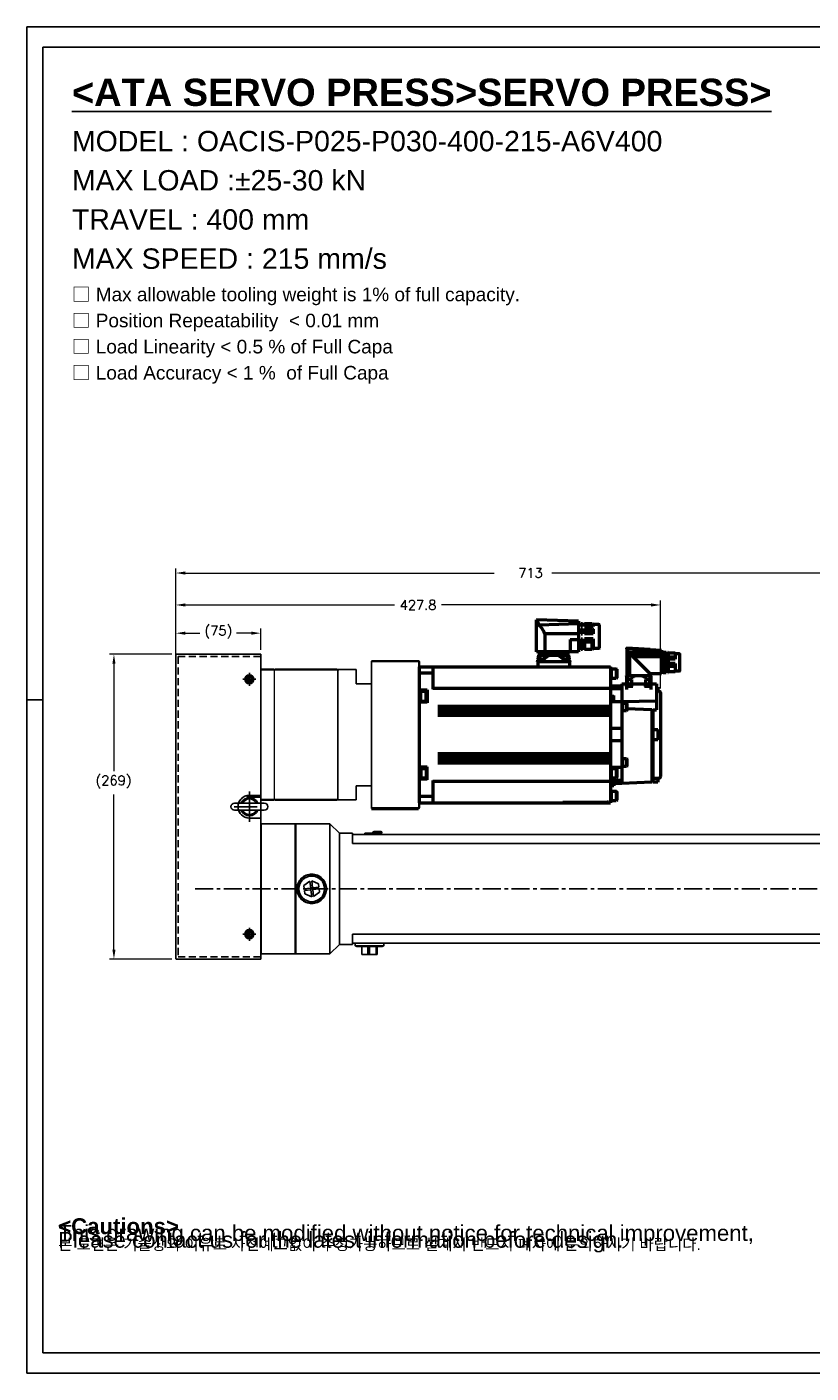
# Model space of a CAD drawing. Extents: x 47048 to 48733, y 9119 to 10307.
# Tile 1 of 20: x 47048 to 47740, y 9119 to 10307. Entities that reach past the tile are written whole.
import ezdxf

# ---------------------------------------------------------------- set-up
doc = ezdxf.new("R2010")
doc.units = 0
doc.header["$LTSCALE"] = 25.4
doc.linetypes.add('CENTER', pattern=[2, 1.25, -0.25, 0.25, -0.25])
doc.linetypes.add('HIDDEN', pattern=[0.375, 0.25, -0.125])
doc.layers.get('0').update_dxf_attribs({"linetype": 'CONTINUOUS'})
doc.layers.get('Defpoints').update_dxf_attribs({"linetype": 'CONTINUOUS'})
for name, color, linetype, lineweight in [('AM_0', 7, 'CONTINUOUS', 50), ('AM_5_Dimension', 6, 'CONTINUOUS', 13), ('ATA-DIM', 252, 'CONTINUOUS', 25), ('외형선(ISO)', 7, 'CONTINUOUS', 35)]:
    doc.layers.add(name, color=color, linetype=linetype, lineweight=lineweight)
for name, color, linetype in [('ATA-CENTER', 133, 'CENTER'), ('ATA-HIDDEN', 1, 'HIDDEN'), ('ATA-TEXT', 7, 'CONTINUOUS')]:
    doc.layers.add(name, color=color, linetype=linetype)
doc.styles.get("Standard").update_dxf_attribs({"font": 'simplex.shx'})
doc.styles.add('주 문자 (ISO)', font='arial.ttf')
doc.dimstyles.new('ata_A1', dxfattribs={"dimtxt": 4.2, "dimasz": 4.2, "dimexe": 2, "dimexo": 2, "dimgap": 2, "dimtad": 0, "dimtih": 1, "dimtoh": 1, "dimdec": 6, "dimdsep": 46, "dimtxsty": 'Standard', "dimcen": 0, "dimclrd": 252, "dimclre": 252, "dimclrt": 4, "dimadec": 6, "dimazin": 2, "dimtfac": 1, "dimtdec": 6, "dimtofl": 0, "dimtmove": 0, "dimatfit": 3, "dimfxl": 0, "dimtolj": 1, "dimtzin": 0, "dimlwd": 0, "dimlwe": 0, "dimarcsym": 0})

# ---------------------------------------------------------------- blocks, each defined once
blk = doc.blocks.new('1_AGC047N0000150A000_EC_0_in_MSMF304L1H9M_0')
at = {"layer": 'AM_0'}
for p, q in [((-232.2, 76.4), (-232.2, 61.3)), ((-228.3, 76.6), (-232.1, 76.6)), ((-222.2, 77.2), (-228.3, 77.2)), ((-228.3, 77.2), (-228.3, 71.7)), ((-228.3, 73.4), (-222.2, 73.4)), ((-228.3, 71.7), (-222.2, 71.7)), ((-221.7, 77.8), (-222.2, 77.8)), ((-222.2, 77.8), (-222.2, 59.8)), ((-221.7, 76.9), (-222.2, 76.9)), ((-221.7, 77.8), (-221.7, 59.8)), ((-220.2, 77), (-221.7, 77)), ((-217.8, 77.8), (-220.2, 77.8)), ((-220.2, 77.8), (-220.2, 59.8)), ((-217.8, 76.9), (-220.2, 76.9)), ((-217.8, 77.8), (-217.8, 61.5)), ((-216.2, 76.9), (-217.8, 76.9)), ((-216.2, 79.1), (-185.7, 80.9)), ((-206.3, 80.1), (-216.2, 79.5)), ((-216.2, 79.5), (-216.2, 58.6)), ((-216.2, 77.6), (-187.3, 77.6)), ((-216.2, 76.8), (-188, 76.8)), ((-216.2, 74.6), (-190.3, 74.6)), ((-216.2, 73.7), (-191.2, 73.7)), ((-206.3, 80.1), (-185.5, 81.3)), ((-191.2, 73.7), (-206.3, 58.6)), ((-188.1, 76.8), (-190.3, 74.6)), ((-188.1, 76.8), (-188, 76.8)), ((-188.1, 76.8), (-188.1, 57.1)), ((-185.5, 81.3), (-185.5, 57.1)), ((-232.1, 61.1), (-228.3, 61.1)), ((-228.3, 67.8), (-228.3, 60.5)), ((-228.3, 67.8), (-222.2, 67.8)), ((-228.3, 65.1), (-222.2, 65.1)), ((-228.3, 60.5), (-222.2, 60.5)), ((-221.7, 61.5), (-222.2, 61.5)), ((-221.7, 61.2), (-222.2, 61.2)), ((-221.7, 59.9), (-222.2, 59.9)), ((-222.2, 59.8), (-221.7, 59.8)), ((-221.7, 60.8), (-220.2, 60.8)), ((-217.8, 61.5), (-220.2, 61.5)), ((-217.8, 61), (-220.2, 61)), ((-217.8, 59.9), (-220.2, 59.9)), ((-220.2, 59.8), (-217.8, 59.8)), ((-217.8, 61), (-217.8, 59.8)), ((-217.8, 60.9), (-216.2, 60.9)), ((-216.2, 58.6), (-206.3, 58.6)), ((-206.8, 57), (-206.8, 45)), ((-206.6, 48.3), (-206.7, 47.5)), ((-206.7, 57), (-185.4, 57)), ((-206.3, 58.6), (-206.3, 57.1)), ((-206.3, 57.1), (-185.5, 57.1)), ((-205.6, 56.6), (-206.2, 56.1)), ((-205.9, 49), (-205.9, 53.8)), ((-205.9, 53.8), (-202.1, 53.8)), ((-205.8, 57.1), (-205.8, 57)), ((-202, 56.1), (-202.3, 56.6)), ((-202.2, 47.5), (-202.2, 48.3)), ((-202.1, 53.8), (-202.1, 47.5)), ((-199.9, 56.6), (-201.1, 55.9)), ((-189.7, 56.6), (-190, 56.1)), ((-189.9, 47.5), (-189.9, 53.8)), ((-189.9, 53.8), (-186.1, 53.8)), ((-189.8, 48.3), (-189.8, 47.5)), ((-185.8, 56.1), (-186.4, 56.6)), ((-186.2, 57), (-186.2, 57.1)), ((-186.1, 53.8), (-186.1, 49)), ((-185.4, 47.5), (-185.4, 48.3)), ((-185.2, 56.6), (-185.2, 45)), ((-206.8, 47.5), (-201.1, 47.5)), ((-190.9, 47.5), (-185.2, 47.5))]:
    blk.add_line(p, q, dxfattribs=at)
for points in [[(-190.3, 74.6), (-190.5, 74.2), (-190.9, 73.8), (-191.2, 73.7)], [(-188, 76.8), (-187.9, 76.9), (-187.8, 76.9), (-187.7, 77), (-187.6, 77.1), (-187.5, 77.2), (-187.5, 77.3), (-187.4, 77.4), (-187.3, 77.6), (-187.3, 77.6)], [(-187.3, 77.6), (-187, 78), (-186.8, 78.4), (-186.5, 78.8), (-186.3, 79.2)], [(-185.7, 80.9), (-185.8, 80.5), (-185.9, 80), (-186.1, 79.6), (-186.3, 79.2)], [(-185.7, 80.9), (-185.7, 81.1), (-185.7, 81.2), (-185.6, 81.3), (-185.6, 81.3)], [(-185.5, 81.3), (-185.5, 81.3), (-185.5, 81.3), (-185.5, 81.3), (-185.6, 81.3)], [(-206.2, 56.1), (-206.4, 55.9), (-206.6, 55.8), (-206.7, 55.7), (-206.8, 55.8), (-206.8, 55.9), (-206.8, 55.9)], [(-205.6, 56.6), (-205.2, 56.8), (-204.4, 57), (-204.1, 57)], [(-202.9, 57), (-202.5, 56.9), (-202.3, 56.7), (-202.3, 56.6)], [(-201.1, 55.9), (-201.3, 55.8), (-201.5, 55.7), (-201.7, 55.8), (-201.9, 55.8), (-202, 56), (-202, 56.1)], [(-199.9, 56.6), (-199, 56.8), (-197.5, 57), (-196, 57), (-194, 56.9), (-193.3, 56.9), (-192.5, 56.7), (-192.1, 56.6)], [(-190.9, 55.9), (-191.1, 56), (-192.1, 56.6)], [(-190, 56.1), (-190.1, 55.9), (-190.3, 55.8), (-190.4, 55.7), (-190.6, 55.8), (-190.8, 55.9), (-190.9, 55.9)], [(-189.7, 56.6), (-189.6, 56.8), (-189.2, 57), (-189.1, 57)], [(-187.9, 57), (-187.1, 56.9), (-186.5, 56.7), (-186.4, 56.6)], [(-185.2, 55.9), (-185.2, 55.8), (-185.3, 55.7), (-185.4, 55.8), (-185.6, 55.8), (-185.8, 56), (-185.8, 56.1)], [(-185.2, 56.6), (-185.2, 56.8), (-185.2, 57), (-185.2, 57), (-185.2, 57)]]:
    blk.add_lwpolyline(points, dxfattribs=at)
for centre, radius, start, end in [((-232.1, 76.4), 0.2, 90, 180), ((-232.1, 61.3), 0.2, 180, 270), ((-206.7, 56), 1, 90, 98.6538), ((-205.8, 48.2), 0.8, 105.4427, 175), ((-204.4, 43.2), 6, 74.5573, 105.4427), ((-203, 48.2), 0.8, 5, 74.5573), ((-189, 48.2), 0.8, 105.4427, 175), ((-187.6, 43.2), 6, 74.5573, 105.4427), ((-186.2, 48.2), 0.8, 5, 74.5573), ((-185.4, 56), 1, 81.3332, 90)]:
    blk.add_arc(centre, radius, start, end, dxfattribs=at)
blk = doc.blocks.new('2_BGC106N00001200000_0_in_MSMF304L1H9M_0')
at = {"layer": 'AM_0'}
for p, q in [((-161.1, 97.1), (-161.1, 76.5)), ((-155.9, 97.6), (-160.6, 97.6)), ((-155.1, 98.3), (-155.9, 97.6)), ((-155.9, 97.6), (-155.9, 95.4)), ((-155.9, 95.4), (-155.1, 96.4)), ((-155.9, 95.4), (-148.1, 95.4)), ((-155.1, 96.4), (-155.1, 98.3)), ((-148.1, 98.3), (-155.1, 98.3)), ((-155.1, 96.4), (-148.1, 96.4)), ((-148.1, 98.3), (-148.1, 95.4)), ((-146.5, 97.6), (-148.1, 97.6)), ((-145.3, 98.3), (-146.5, 98.3)), ((-146.5, 98.3), (-146.5, 95.4)), ((-145.3, 96.4), (-146.5, 96.4)), ((-145.3, 95.4), (-146.5, 95.4)), ((-145.3, 98.3), (-145.3, 95.4)), ((-142.9, 97.6), (-145.3, 97.6)), ((-142.9, 100.1), (-105.8, 101.5)), ((-142.9, 100.1), (-142.9, 73.2)), ((-142.9, 98), (-108.3, 96.8)), ((-105.8, 73.2), (-105.8, 101.5)), ((-155.1, 93.8), (-155.9, 93.3)), ((-155.9, 93.3), (-155.9, 89)), ((-155.9, 89), (-148.1, 89)), ((-155.9, 84.6), (-148.1, 84.6)), ((-155.9, 84.6), (-155.9, 76)), ((-155.1, 93.8), (-148.1, 93.8)), ((-155.1, 92), (-155.1, 93.8)), ((-155.1, 92), (-148.1, 92)), ((-148.1, 93.8), (-148.1, 89)), ((-148.1, 84.6), (-148.1, 75.2)), ((-146.5, 93.8), (-146.5, 89)), ((-145.3, 93.8), (-146.5, 93.8)), ((-145.3, 92), (-146.5, 92)), ((-145.3, 89), (-146.5, 89)), ((-146.5, 84.6), (-146.5, 75.2)), ((-145.3, 84.6), (-146.5, 84.6)), ((-145.3, 93.8), (-145.3, 89)), ((-145.3, 84.6), (-145.3, 75.2)), ((-142.9, 89.1), (-113.1, 89.1)), ((-135.5, 84), (-142.9, 83.9)), ((-135.5, 84), (-135.5, 73.2)), ((-113.1, 89.1), (-113.1, 73.2)), ((-160.6, 76), (-155.9, 76)), ((-155.9, 76), (-155.1, 75.2)), ((-155.1, 81.6), (-148.1, 81.6)), ((-155.1, 75.2), (-155.1, 81.6)), ((-155.1, 75.2), (-148.1, 75.2)), ((-148.1, 76), (-146.5, 76)), ((-145.3, 81.6), (-146.5, 81.6)), ((-146.5, 75.2), (-145.3, 75.2)), ((-145.3, 76), (-142.9, 76)), ((-142.9, 73.2), (-105.8, 73.2)), ((-133.5, 72.9), (-108.5, 72.9)), ((-133.5, 72.9), (-133.5, 70.2)), ((-133.1, 73.2), (-133.1, 72.9)), ((-109, 72.9), (-109, 73.2)), ((-108.5, 70.2), (-108.5, 72.9)), ((-135.3, 64.9), (-135.3, 64.5)), ((-130.5, 64.9), (-135.3, 64.9)), ((-106.7, 64.5), (-135.3, 64.5)), ((-135, 65.7), (-135, 64.9)), ((-134.9, 64.5), (-135, 60)), ((-134.2, 70.2), (-134.7, 66.3)), ((-107.8, 70.2), (-134.2, 70.2)), ((-129.2, 69.7), (-129.2, 70.2)), ((-112.8, 70.2), (-112.8, 69.7)), ((-106.7, 64.9), (-111.5, 64.9)), ((-107.3, 66.3), (-107.8, 70.2)), ((-107.1, 64.5), (-107, 60)), ((-107, 64.9), (-107, 65.7)), ((-106.7, 64.5), (-106.7, 64.9))]:
    blk.add_line(p, q, dxfattribs=at)
for points in [[(-113.1, 89.1), (-112.6, 90.4), (-111.9, 91.7), (-111.2, 92.9), (-110.5, 93.9), (-109.4, 95.4), (-108.3, 96.8)], [(-108.3, 96.8), (-107.6, 98), (-107.1, 99.3), (-107, 100), (-106.8, 100.6), (-106.7, 100.8), (-106.6, 101), (-106.1, 101.3), (-105.9, 101.4), (-105.8, 101.5)], [(-155.9, 89), (-155.6, 90.3), (-155.3, 91.6), (-155.1, 92)], [(-155.1, 81.6), (-155.6, 83), (-155.9, 84.6)], [(-131.9, 70.2), (-132.6, 69.4), (-133.2, 68.5), (-134, 67.3), (-134.4, 66.5)], [(-130.3, 66), (-130.5, 64.7), (-130.5, 64.5)], [(-130.3, 66), (-128.9, 67.2), (-127.5, 68.3), (-126, 69.4), (-124.4, 70.2)], [(-130.3, 66), (-130, 66.5), (-129.6, 67.6), (-129.3, 68.7), (-129.2, 69.5), (-129.2, 69.7)], [(-117.6, 70.2), (-116.4, 69.6), (-115.2, 68.9), (-113, 67.1), (-111.7, 66)], [(-112.8, 69.7), (-112.8, 69.4), (-112.7, 68.5), (-112.3, 67.3), (-111.7, 66)], [(-111.5, 64.5), (-111.7, 65.8), (-111.7, 66)], [(-107.5, 66.5), (-107.5, 66.5), (-108.1, 67.6), (-108.9, 68.7), (-109.5, 69.4), (-110.1, 70.2)]]:
    blk.add_lwpolyline(points, dxfattribs=at)
for centre, radius, start, end in [((-160.6, 97.1), 0.5, 90, 180), ((-160.6, 76.5), 0.5, 180, 270), ((-134, 65.6), 1, 106.257, 175), ((-132.3, 59.9), 7, 73.743, 106.257), ((-130.6, 65.6), 1, 56.1274, 73.743), ((-111.4, 65.6), 1, 106.257, 122.3553), ((-109.7, 59.9), 7, 73.743, 106.257), ((-108, 65.6), 1, 5, 73.743)]:
    blk.add_arc(centre, radius, start, end, dxfattribs=at)
blk = doc.blocks.new('*D19533')
at = {"layer": 'ATA-DIM', "color": 252, "lineweight": 0}
for p, q in [((47179.4, 9757), (47179.4, 9776.1)), ((47187.8, 9772.1), (47200.7, 9772.1)), ((47246, 9772.1), (47233.1, 9772.1)), ((47254.4, 9757.5), (47254.4, 9776.1))]:
    blk.add_line(p, q, dxfattribs=at)
at = {"layer": 'ATA-DIM', "color": 252}
for points in [[(47187.8, 9773.5), (47187.8, 9770.7), (47179.4, 9772.1)], [(47246, 9770.7), (47246, 9773.5), (47254.4, 9772.1)]]:
    blk.add_solid(points, dxfattribs=at)
at = {"layer": 'Defpoints', "color": 0}
for p in [(47254.4, 9772.1), (47179.4, 9753), (47254.4, 9753.5)]:
    blk.add_point(p, dxfattribs=at)
at = {"layer": 'ATA-DIM', "color": 4, "ltscale": 0.2, "insert": (47204.7, 9778.5), "char_height": 8.4, "attachment_point": 1}
blk.add_mtext('\\A1;(75)', dxfattribs=at)
blk = doc.blocks.new('DHE H')
at = {"color": 7}
for p, q in [((56140.6, 4851.5), (56140.6, 4966.5)), ((56140.6, 4852), (56140.6, 4966))]:
    blk.add_line(p, q, dxfattribs=at)
for p, q in [((56140.6, 4966.5), (56156.9, 4966.5)), ((56156.9, 4954), (56156.9, 4966.5)), ((56156.9, 4864), (56156.9, 4851.5)), ((56140.6, 4851.5), (56156.9, 4851.5))]:
    blk.add_line(p, q)
at = {"color": 0, "ltscale": 5}
blk.add_line((56170.4, 4844), (56170.4, 4974), dxfattribs=at)
at = {"ltscale": 5}
for p, q in [((56170.4, 4954), (56156.9, 4954)), ((56170.4, 4864), (56156.9, 4864))]:
    blk.add_line(p, q, dxfattribs=at)
at = {"layer": 'AM_0'}
blk.add_line((56170.4, 4844), (56211.9, 4844), dxfattribs=at)
at = {"layer": 'AM_5_Dimension', "color": 0}
for p, q in [((56072.6, 4966), (56072.6, 4852)), ((56084.6, 4852), (56084.6, 4966)), ((56140.6, 4966.5), (56140.6, 4851.5))]:
    blk.add_line(p, q, dxfattribs=at)
at = {"layer": '외형선(ISO)'}
for p, q in [((56073.1, 4966.5), (56072.6, 4966)), ((56084.1, 4966.5), (56073.1, 4966.5)), ((56084.6, 4966), (56084.1, 4966.5)), ((56085.1, 4966.5), (56084.6, 4966)), ((56085.1, 4966.5), (56140.1, 4966.5)), ((56140.6, 4966), (56140.1, 4966.5)), ((56140.6, 4966), (56141.1, 4966.5)), ((56211.9, 4974), (56170.4, 4974)), ((56211.9, 4974), (56212.4, 4973.5)), ((56212.4, 4973.5), (56212.4, 4844.5)), ((56073.1, 4851.5), (56072.6, 4852)), ((56073.1, 4851.5), (56084.1, 4851.5)), ((56084.6, 4852), (56084.1, 4851.5)), ((56084.6, 4852), (56085.1, 4851.5)), ((56085.1, 4851.5), (56140.1, 4851.5)), ((56140.6, 4852), (56140.1, 4851.5)), ((56212.4, 4844.5), (56211.9, 4844))]:
    blk.add_line(p, q, dxfattribs=at)
blk = doc.blocks.new('FGJERK57K')
for p, q in [((31466, 2360.1), (31466, 2092.1)), ((31541, 2360.6), (31466.5, 2360.6)), ((31541, 2360.6), (31541, 2360.1)), ((31541, 2360.1), (31541, 2236.1)), ((31531, 2236.1), (31541, 2236.1)), ((31541, 2216.1), (31531, 2216.1)), ((31541, 2216.1), (31541, 2092.1)), ((31466.5, 2091.6), (31541, 2091.6)), ((31541, 2092.1), (31541, 2091.6))]:
    blk.add_line(p, q)
for centre in [(31531, 2338.6), (31531, 2113.6)]:
    blk.add_circle(centre, 2.25)
for centre, radius, start, end in [((31466.5, 2360.1), 0.5, 90, 180), ((31531, 2226.1), 10, 90, 270), ((31466.5, 2092.1), 0.5, 180, 270)]:
    blk.add_arc(centre, radius, start, end)
at = {"layer": 'ATA-CENTER', "ltscale": 8}
for p, q in [((31531, 2344.3), (31531, 2332.8)), ((31536.8, 2338.6), (31525.3, 2338.6)), ((31531, 2239.6), (31531, 2212.6)), ((31538, 2226.1), (31517.5, 2226.1)), ((31538, 2226.1), (31517.5, 2226.1)), ((31531, 2119.3), (31531, 2107.8)), ((31536.8, 2113.6), (31525.3, 2113.6))]:
    blk.add_line(p, q, dxfattribs=at)
at = {"layer": 'ATA-HIDDEN'}
for p, q in [((31468, 2358.6), (31468, 2093.6)), ((31541, 2358.6), (31468, 2358.6)), ((31541, 2093.6), (31468, 2093.6))]:
    blk.add_line(p, q, dxfattribs=at)
blk = doc.blocks.new('*D19524')
at = {"layer": 'ATA-DIM', "color": 252, "lineweight": 0}
for p, q in [((47175.9, 9753.5), (47120.8, 9753.5)), ((47124.8, 9745.1), (47124.8, 9650.4)), ((47124.8, 9492.9), (47124.8, 9629.7)), ((47175.9, 9484.5), (47120.8, 9484.5))]:
    blk.add_line(p, q, dxfattribs=at)
at = {"layer": 'ATA-DIM', "color": 252}
for points in [[(47126.2, 9745.1), (47123.4, 9745.1), (47124.8, 9753.5)], [(47123.4, 9492.9), (47126.2, 9492.9), (47124.8, 9484.5)]]:
    blk.add_solid(points, dxfattribs=at)
at = {"layer": 'Defpoints', "color": 0}
for p in [(47179.9, 9753.5), (47124.8, 9484.5), (47179.9, 9484.5)]:
    blk.add_point(p, dxfattribs=at)
at = {"layer": 'ATA-DIM', "color": 4, "ltscale": 0.2, "insert": (47108.6, 9646.4), "char_height": 8.4, "attachment_point": 1}
blk.add_mtext('\\A1;(269)', dxfattribs=at)
blk = doc.blocks.new('*D19535')
at = {"layer": 'ATA-DIM', "color": 252, "lineweight": 0}
for p, q in [((47179.4, 9757), (47179.4, 9801)), ((47187.8, 9797), (47372.5, 9797)), ((47598.8, 9797), (47414.1, 9797)), ((47607.2, 9723.2), (47607.2, 9801))]:
    blk.add_line(p, q, dxfattribs=at)
at = {"layer": 'ATA-DIM', "color": 252}
for points in [[(47187.8, 9798.4), (47187.8, 9795.6), (47179.4, 9797)], [(47598.8, 9795.6), (47598.8, 9798.4), (47607.2, 9797)]]:
    blk.add_solid(points, dxfattribs=at)
at = {"layer": 'Defpoints', "color": 0}
for p in [(47607.2, 9797), (47179.4, 9753), (47607.2, 9719.2)]:
    blk.add_point(p, dxfattribs=at)
at = {"layer": 'ATA-DIM', "color": 4, "ltscale": 0.2, "insert": (47393.3, 9797), "char_height": 8.4, "attachment_point": 5}
blk.add_mtext('\\A1;427.8', dxfattribs=at)
blk = doc.blocks.new('*D19534')
at = {"layer": 'ATA-DIM', "color": 252, "lineweight": 0}
for p, q in [((47179.4, 9732), (47179.4, 9829.2)), ((47187.8, 9825.2), (47460.4, 9825.2)), ((47884, 9825.2), (47511.4, 9825.2)), ((47892.4, 9608), (47892.4, 9829.2))]:
    blk.add_line(p, q, dxfattribs=at)
at = {"layer": 'ATA-DIM', "color": 252}
for points in [[(47187.8, 9826.6), (47187.8, 9823.8), (47179.4, 9825.2)], [(47884, 9823.8), (47884, 9826.6), (47892.4, 9825.2)]]:
    blk.add_solid(points, dxfattribs=at)
at = {"layer": 'Defpoints', "color": 0}
for p in [(47892.4, 9825.2), (47179.4, 9728), (47892.4, 9604)]:
    blk.add_point(p, dxfattribs=at)
at = {"layer": 'ATA-DIM', "color": 4, "ltscale": 0.2, "insert": (47464.4, 9829.4), "char_height": 8.4, "attachment_point": 1}
blk.add_mtext('\\A1;   713', dxfattribs=at)
blk = doc.blocks.new('ata-Border-A1-002')
at = {"color": 253, "ltscale": 0.5}
for p, q in [((0, 594), (841, 594)), ((0, 594), (0, 0)), ((420.5, 594), (420.5, 585)), ((841, 594), (841, 0)), ((7, 297), (0, 297)), ((420.5, 9), (420.5, 0)), ((0, 0), (841, 0))]:
    blk.add_line(p, q, dxfattribs=at)
for p, q in [((7, 585), (834, 585)), ((834, 585), (834, 9)), ((834, 9), (7, 9))]:
    blk.add_line(p, q)
at = {"ltscale": 0.5}
blk.add_line((7, 9), (7, 585), dxfattribs=at)
at = {"color": 253, "linetype": 'Continuous'}
blk.add_line((841, 297), (834, 297), dxfattribs=at)

msp = doc.modelspace()

# ---------------------------------------------------------------- linework, layer by layer
at = {"color": 7, "linetype": 'Continuous'}
for p, q in [((47394.2119269, 9747.4776056), (47394.2119269, 9617.4776056)), ((47254.4119269, 9739.9776056), (47254.4119269, 9624.9776056)), ((47243.4119269, 9627.4776056), (47254.4119269, 9627.4776056))]:
    msp.add_line(p, q, dxfattribs=at)
for p, q in [((47243.4119269, 9732.0549559), (47244.4119269, 9732.6323062)), ((47243.4119269, 9730.9002554), (47243.4119269, 9732.0549559)), ((47244.4119269, 9730.3229051), (47243.4119269, 9730.9002554)), ((47244.4119269, 9732.6323062), (47245.4119269, 9732.0549559)), ((47245.4119269, 9730.9002554), (47244.4119269, 9730.3229051)), ((47245.4119269, 9732.0549559), (47245.4119269, 9730.9002554)), ((47179.4119269, 9727.9776056), (47179.4119269, 9484.9776056)), ((47254.4119269, 9727.9776056), (47254.4119269, 9616.4776056)), ((47244.4119269, 9628.9776056), (47254.4119269, 9628.9776056)), ((47254.4119269, 9628.9776056), (47254.4119269, 9622.1276056)), ((47521.2119269, 9623.4776056), (47560.7119269, 9623.4776056)), ((47560.7119269, 9624.4776056), (47560.7119269, 9623.4776056)), ((47257.5619269, 9622.1276056), (47231.2619269, 9622.1276056)), ((47231.2619269, 9615.8276056), (47257.5619269, 9615.8276056)), ((47254.4119269, 9615.8276056), (47254.4119269, 9608.9776056)), ((47254.4119269, 9608.9776056), (47244.4119269, 9608.9776056)), ((47254.4119269, 9603.4776056), (47254.9119269, 9603.9776056)), ((47284.9119269, 9603.9776056), (47254.9119269, 9603.9776056)), ((47254.9119269, 9603.9776056), (47254.9119269, 9488.9776056)), ((47285.4119269, 9603.4776056), (47284.9119269, 9603.9776056)), ((47285.4119269, 9603.4776056), (47284.9119269, 9603.9776056)), ((47284.9119269, 9488.9776056), (47284.9119269, 9603.9776056)), ((47285.4119269, 9603.9776056), (47315.4119269, 9603.9776056)), ((47285.4119269, 9488.9776056), (47285.4119269, 9603.9776056)), ((47323.9119269, 9595.4776056), (47315.4119269, 9603.9776056)), ((47315.4119269, 9488.9776056), (47315.4119269, 9603.9776056)), ((47254.4119269, 9596.4776056), (47254.4119269, 9484.9776056)), ((47323.9119269, 9595.4776056), (47335.4119269, 9595.4776056)), ((47323.9119269, 9497.4776056), (47323.9119269, 9595.4776056)), ((47335.4119269, 9595.4776056), (47335.4119269, 9594.4776056)), ((47335.4119269, 9586.4776056), (47335.4119269, 9594.4776056)), ((47805.4119269, 9594.4776056), (47335.4119269, 9594.4776056)), ((47346.4119269, 9595.5776056), (47346.6119269, 9595.5776056)), ((47346.4119269, 9595.0776056), (47346.4119269, 9595.5776056)), ((47346.4119269, 9595.0776056), (47346.6119269, 9595.0776056)), ((47346.4119269, 9594.4776056), (47346.4119269, 9595.0776056)), ((47346.6119269, 9595.5776056), (47354.2119269, 9595.5776056)), ((47346.6119269, 9595.5776056), (47346.6119269, 9594.4776056)), ((47346.6269269, 9595.5676056), (47354.1969269, 9595.5676056)), ((47346.6269269, 9595.5676056), (47346.6269269, 9594.5676056)), ((47346.6269269, 9594.5676056), (47354.1969269, 9594.5676056)), ((47346.6269269, 9594.4776056), (47346.6269269, 9594.5676056)), ((47353.4119269, 9595.9776056), (47353.4119269, 9595.5776056)), ((47361.4119269, 9595.9776056), (47353.4119269, 9595.9776056)), ((47354.1969269, 9594.5676056), (47354.1969269, 9595.5676056)), ((47354.1969269, 9594.5676056), (47354.1969269, 9594.4776056)), ((47354.2119269, 9594.4776056), (47354.2119269, 9595.5776056)), ((47354.2119269, 9595.5776056), (47354.4119269, 9595.5776056)), ((47354.2119269, 9595.0776056), (47354.4119269, 9595.0776056)), ((47354.4119269, 9596.9776056), (47360.4119269, 9596.9776056)), ((47354.4119269, 9595.5776056), (47354.4119269, 9595.0776056)), ((47354.4119269, 9595.4776056), (47361.4119269, 9595.4776056)), ((47354.4119269, 9595.0776056), (47354.4119269, 9594.4776056)), ((47355.4119269, 9595.2776056), (47355.4119269, 9594.4776056)), ((47355.4119269, 9595.2776056), (47359.4119269, 9595.2776056)), ((47359.4119269, 9595.2776056), (47359.4119269, 9594.4776056)), ((47361.4119269, 9595.9776056), (47361.4119269, 9595.4776056)), ((47335.4119269, 9586.4776056), (47805.4119269, 9586.4776056)), ((47292.5280838, 9549.4685986), (47297.8178569, 9553.3850128)), ((47298.5263186, 9547.1816639), (47297.8178569, 9553.3850128)), ((47299.4075234, 9553.5665628), (47305.4441242, 9550.9436921)), ((47299.4075234, 9553.5665628), (47300.1159851, 9547.3632139)), ((47292.8631317, 9546.5348921), (47292.5280838, 9549.4685986)), ((47292.8631317, 9546.5348921), (47298.5263186, 9547.1816639)), ((47298.7078686, 9545.5919974), (47293.0446817, 9544.9452256)), ((47293.3797295, 9542.0115192), (47293.0446817, 9544.9452256)), ((47299.4163303, 9539.3886485), (47293.3797295, 9542.0115192)), ((47299.4163303, 9539.3886485), (47298.7078686, 9545.5919974)), ((47300.1159851, 9547.3632139), (47305.7791721, 9548.0099857)), ((47305.960722, 9546.4203192), (47300.2975351, 9545.7735474)), ((47300.2975351, 9545.7735474), (47301.0059968, 9539.5701984)), ((47306.2957699, 9543.4866127), (47301.0059968, 9539.5701984)), ((47305.4441242, 9550.9436921), (47305.7791721, 9548.0099857)), ((47305.960722, 9546.4203192), (47306.2957699, 9543.4866127)), ((47243.4119269, 9507.0549559), (47244.4119269, 9507.6323062)), ((47243.4119269, 9505.9002554), (47243.4119269, 9507.0549559)), ((47244.4119269, 9505.3229051), (47243.4119269, 9505.9002554)), ((47244.4119269, 9507.6323062), (47245.4119269, 9507.0549559)), ((47245.4119269, 9505.9002554), (47244.4119269, 9505.3229051)), ((47245.4119269, 9507.0549559), (47245.4119269, 9505.9002554)), ((47335.4119269, 9506.4776056), (47335.4119269, 9498.4776056)), ((47805.4119269, 9506.4776056), (47335.4119269, 9506.4776056)), ((47323.9119269, 9497.4776056), (47315.4119269, 9488.9776056)), ((47323.9119269, 9497.4776056), (47335.4119269, 9497.4776056)), ((47335.4119269, 9498.4776056), (47335.4119269, 9497.4776056)), ((47335.4119269, 9498.4776056), (47805.4119269, 9498.4776056)), ((47337.7119269, 9496.2713531), (47337.7119269, 9498.4776056)), ((47339.0867378, 9495.4776056), (47337.7119269, 9496.2713531)), ((47363.1119269, 9496.2713531), (47337.7119269, 9496.2713531)), ((47339.0867378, 9495.4776056), (47361.7371159, 9495.4776056)), ((47343.5280838, 9495.4776056), (47343.5280838, 9488.4776056)), ((47348.8178569, 9488.4776056), (47348.8178569, 9495.4776056)), ((47349.5263186, 9495.4776056), (47349.5263186, 9488.4776056)), ((47349.7078686, 9488.4776056), (47349.7078686, 9495.4776056)), ((47350.4075234, 9495.4776056), (47350.4075234, 9488.4776056)), ((47356.4441242, 9495.4776056), (47356.4441242, 9488.4776056)), ((47356.7791721, 9488.4776056), (47356.7791721, 9495.4776056)), ((47356.960722, 9495.4776056), (47356.960722, 9488.4776056)), ((47357.2957699, 9495.4776056), (47357.2957699, 9488.4776056)), ((47361.7371159, 9495.4776056), (47363.1119269, 9496.2713531)), ((47363.1119269, 9496.2713531), (47363.1119269, 9498.4776056)), ((47179.9119269, 9484.4776056), (47254.4119269, 9484.4776056)), ((47254.4119269, 9489.4776056), (47254.9119269, 9488.9776056)), ((47254.4119269, 9484.9776056), (47254.4119269, 9484.4776056)), ((47284.9119269, 9488.9776056), (47254.9119269, 9488.9776056)), ((47285.4119269, 9489.4776056), (47284.9119269, 9488.9776056)), ((47285.4119269, 9488.9776056), (47315.4119269, 9488.9776056)), ((47343.5280838, 9488.4776056), (47348.8178569, 9488.4776056)), ((47349.5263186, 9488.4776056), (47348.8178569, 9488.4776056)), ((47349.7078686, 9488.4776056), (47349.5263186, 9488.4776056)), ((47350.4075234, 9488.4776056), (47349.7078686, 9488.4776056)), ((47350.4075234, 9488.4776056), (47356.4441242, 9488.4776056)), ((47356.4441242, 9488.4776056), (47356.7791721, 9488.4776056)), ((47356.960722, 9488.4776056), (47356.7791721, 9488.4776056)), ((47356.960722, 9488.4776056), (47357.2957699, 9488.4776056))]:
    msp.add_line(p, q)
for centre, radius in [((47244.4119269, 9731.4776056), 4), ((47244.4119269, 9731.4776056), 3), ((47299.4119269, 9546.4776056), 12.7), ((47299.4119269, 9546.4776056), 11.325189), ((47244.4119269, 9506.4776056), 4), ((47244.4119269, 9506.4776056), 3)]:
    msp.add_circle(centre, radius)
for centre, radius, start, end in [((47244.4119269, 9731.4776056), 1, 120, 180), ((47244.4119269, 9731.4776056), 1, 180, 240), ((47244.4119269, 9731.4776056), 1, 60, 120), ((47244.4119269, 9731.4776056), 1, 240, 300), ((47244.4119269, 9731.4776056), 1, 0, 60), ((47244.4119269, 9731.4776056), 1, 300, 0), ((47244.4119269, 9618.9776056), 10, 90, 161.6391862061), ((47244.4119269, 9618.9776056), 8, 23.1880375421, 156.8119624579), ((47244.4119269, 9618.9776056), 6.88914, 27.2092425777, 152.7907574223), ((47231.2619269, 9618.9776056), 3.15, 90, 270), ((47244.4119269, 9618.9776056), 10, 198.3608137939, 270), ((47244.4119269, 9618.9776056), 8, 203.1880375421, 336.8119624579), ((47244.4119269, 9618.9776056), 6.88914, 207.2092425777, 332.7907574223), ((47257.5619269, 9618.9776056), 3.15, 270, 90), ((47354.4119269, 9595.9776056), 1, 90, 180), ((47355.2119269, 9595.2776056), 0.2, 0, 90), ((47359.6119269, 9595.2776056), 0.2, 90, 180), ((47360.4119269, 9595.9776056), 1, 0, 90), ((47244.4119269, 9506.4776056), 1, 120, 180), ((47244.4119269, 9506.4776056), 1, 180, 240), ((47244.4119269, 9506.4776056), 1, 60, 120), ((47244.4119269, 9506.4776056), 1, 240, 300), ((47244.4119269, 9506.4776056), 1, 0, 60), ((47244.4119269, 9506.4776056), 1, 300, 0)]:
    msp.add_arc(centre, radius, start, end)
msp.add_arc((47243.4119269, 9628.4776056), 1, 180, 270, dxfattribs=at)
for points, knots in [([(47286.4119269, 9546.4776056), (47286.4119269, 9548.1159528), (47286.7405074, 9549.8596822), (47288.0689853, 9553.0609928), (47289.0685746, 9554.5190297), (47291.3706092, 9556.8210643), (47292.8286014, 9557.8205705), (47296.0297548, 9559.1489878), (47297.7734282, 9559.4776056), (47301.0504255, 9559.4776056), (47302.7940989, 9559.1489878), (47305.9952523, 9557.8205705), (47307.4532445, 9556.8210643), (47309.7552791, 9554.5190297), (47310.7548684, 9553.0609928), (47312.0833463, 9549.8596822), (47312.4119269, 9548.1159528), (47312.4119269, 9546.4776056)], [1.9661074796, 1.9661074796, 1.9661074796, 1.9661074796, 2.4576116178, 2.4576116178, 2.949115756, 2.949115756, 3.4406653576, 3.4406653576, 3.9322149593, 3.9322149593, 4.4237645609, 4.4237645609, 4.9153141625, 4.9153141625, 5.4068183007, 5.4068183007, 5.8983224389, 5.8983224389, 5.8983224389, 5.8983224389]), ([(47312.4119269, 9546.4776056), (47312.4119269, 9544.8392585), (47312.0833463, 9543.0955291), (47310.7548684, 9539.8942185), (47309.7552791, 9538.4361816), (47307.4532445, 9536.1341469), (47305.9952523, 9535.1346408), (47302.7940989, 9533.8062235), (47301.0504255, 9533.4776056), (47299.4119269, 9533.4776056), (47297.7734282, 9533.4776056), (47296.0297548, 9533.8062235), (47292.8286014, 9535.1346408), (47291.3706092, 9536.1341469), (47289.0685746, 9538.4361816), (47288.0689853, 9539.8942185), (47286.7405074, 9543.0955291), (47286.4119269, 9544.8392585), (47286.4119269, 9546.4776056)], [5.8983224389, 5.8983224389, 5.8983224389, 5.8983224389, 6.3898265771, 6.3898265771, 6.8813307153, 6.8813307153, 7.3728803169, 7.3728803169, 7.8644299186, 7.8644299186, 7.8644299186, 8.3559795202, 8.3559795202, 8.8475291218, 8.8475291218, 9.33903326, 9.33903326, 9.8305373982, 9.8305373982, 9.8305373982, 9.8305373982])]:
    msp.add_open_spline(points, degree=3, knots=knots)
at = {"layer": 'AM_0'}
for p, q in [((47394.2119269, 9742.4776056), (47394.2119269, 9622.4776056)), ((47394.2119269, 9742.4776056), (47563.2119269, 9742.4776056)), ((47406.2119269, 9742.4776056), (47406.2119269, 9722.7776056)), ((47563.2119269, 9742.4776056), (47563.2119269, 9622.4776056)), ((47406.2119269, 9736.8926771), (47394.2119269, 9736.8926771)), ((47563.2119269, 9741.4776056), (47563.7119269, 9741.4776056)), ((47563.7119269, 9731.4776056), (47563.2119269, 9731.4776056)), ((47563.7119269, 9741.4776056), (47563.7119269, 9731.4776056)), ((47563.7119269, 9740.7276056), (47568.3119269, 9740.7276056)), ((47568.3119269, 9732.2276056), (47563.7119269, 9732.2276056)), ((47568.3119269, 9740.7276056), (47568.3119269, 9732.2276056)), ((47568.3119269, 9740.7276056), (47568.7119269, 9740.3276056)), ((47568.7119269, 9732.6276056), (47568.3119269, 9732.2276056)), ((47568.7119269, 9740.3276056), (47568.7119269, 9732.6276056)), ((47401.2119269, 9721.7276056), (47394.2119269, 9721.7276056)), ((47395.8119269, 9720.7276056), (47395.4119269, 9720.3276056)), ((47395.4119269, 9712.6276056), (47395.4119269, 9720.3276056)), ((47400.4119269, 9720.7276056), (47395.8119269, 9720.7276056)), ((47395.8119269, 9712.2276056), (47395.8119269, 9720.7276056)), ((47401.2119269, 9721.4776056), (47400.4119269, 9721.4776056)), ((47400.4119269, 9711.4776056), (47400.4119269, 9721.4776056)), ((47401.2119269, 9722.2276056), (47401.2119269, 9710.7276056)), ((47406.2119269, 9723.4776056), (47563.2119269, 9723.4776056)), ((47573.2119269, 9725.4776056), (47563.2119269, 9725.4776056)), ((47573.2119269, 9722.9776056), (47563.2119269, 9722.9776056)), ((47573.2119269, 9727.4776056), (47603.7119269, 9727.4776056)), ((47573.2119269, 9727.4776056), (47573.2119269, 9639.4776056)), ((47603.7119269, 9727.4776056), (47603.7119269, 9704.507642)), ((47605.0119269, 9724.3276056), (47603.7119269, 9724.3276056)), ((47603.7119269, 9721.077638), (47605.0119269, 9721.077638)), ((47605.0119269, 9724.3276056), (47605.0119269, 9721.077638)), ((47605.0119269, 9721.1438211), (47605.3028673, 9721.1438211)), ((47607.2119269, 9719.1840084), (47607.2119269, 9645.7712029)), ((47401.2119269, 9711.2276056), (47394.2119269, 9711.2276056)), ((47395.4119269, 9712.6276056), (47395.8119269, 9712.2276056)), ((47395.8119269, 9712.2276056), (47400.4119269, 9712.2276056)), ((47400.4119269, 9711.4776056), (47401.2119269, 9711.4776056)), ((47563.2119269, 9707.4776056), (47410.7119269, 9707.4776056)), ((47563.2119269, 9716.5296438), (47566.2119269, 9716.5296438)), ((47573.2119269, 9711.4776056), (47563.2119269, 9711.4776056)), ((47566.2119269, 9711.4776056), (47566.2119269, 9716.9956548)), ((47603.7119269, 9711.9776056), (47573.2119269, 9711.4276056)), ((47573.2119269, 9710.9776056), (47573.7119269, 9710.9776056)), ((47573.7119269, 9710.9776056), (47573.7119269, 9702.9776056)), ((47573.7119269, 9710.4776056), (47577.3619269, 9710.4776056)), ((47577.3619269, 9710.4776056), (47577.3619269, 9703.4776056)), ((47577.3619269, 9710.4776056), (47577.7119269, 9710.1276056)), ((47577.7119269, 9710.1276056), (47577.7119269, 9703.8276056)), ((47563.2119269, 9705.4776056), (47410.7119269, 9705.4776056)), ((47563.2119269, 9703.4776056), (47410.7119269, 9703.4776056)), ((47563.2119269, 9701.4776056), (47410.7119269, 9701.4776056)), ((47563.2119269, 9699.4776056), (47410.7119269, 9699.4776056)), ((47563.2119269, 9699.4776056), (47410.7119269, 9699.4776056)), ((47573.7119269, 9702.9776056), (47573.2119269, 9702.9776056)), ((47577.3619269, 9703.4776056), (47573.7119269, 9703.4776056)), ((47577.7119269, 9703.8276056), (47577.3619269, 9703.4776056)), ((47599.7119269, 9704.5059633), (47577.7119439, 9705.4442003)), ((47599.7119269, 9704.5087657), (47599.7119269, 9640.6276056)), ((47600.4119269, 9703.6134165), (47599.7119269, 9703.6134165)), ((47600.4119269, 9704.507642), (47603.7119269, 9704.507642)), ((47600.4119269, 9704.507642), (47600.4119269, 9640.6276056)), ((47573.2119925, 9687.9776056), (47563.2119269, 9687.9776056)), ((47600.4119269, 9686.7776056), (47599.7119269, 9686.7776056)), ((47605.0119269, 9686.8776056), (47600.4119269, 9686.8776056)), ((47605.0119269, 9686.8776056), (47605.0119269, 9678.0776056)), ((47607.2119269, 9685.7276056), (47605.0119269, 9685.7276056)), ((47605.0119269, 9685.2276056), (47605.751047, 9685.2276056)), ((47573.2119269, 9676.9776056), (47563.2119269, 9676.9776056)), ((47600.4119269, 9678.1776056), (47599.7119269, 9678.1776056)), ((47605.0119269, 9678.0776056), (47600.4119269, 9678.0776056)), ((47605.751047, 9679.7276056), (47605.0119269, 9679.7276056)), ((47607.2119269, 9679.2276056), (47605.0119269, 9679.2276056)), ((47563.2119269, 9665.4776056), (47410.7119269, 9665.4776056)), ((47563.2119269, 9663.4776056), (47410.7119269, 9663.4776056)), ((47563.2119269, 9661.4776056), (47410.7119269, 9661.4776056)), ((47563.2119269, 9659.4776056), (47410.7119269, 9659.4776056)), ((47573.2119269, 9661.9776056), (47573.7119269, 9661.9776056)), ((47573.7119269, 9661.9776056), (47573.7119269, 9653.9776056)), ((47573.7119269, 9661.4776056), (47577.3619269, 9661.4776056)), ((47577.3619269, 9661.4776056), (47577.3619269, 9654.4776056)), ((47577.3619269, 9661.4776056), (47577.7119269, 9661.1276056)), ((47577.7119269, 9661.1276056), (47577.7119269, 9654.8276056)), ((47401.2119269, 9653.7276056), (47394.2119269, 9653.7276056)), ((47395.4119269, 9652.3276056), (47395.8119269, 9652.7276056)), ((47395.4119269, 9652.3276056), (47395.4119269, 9644.6276056)), ((47395.8119269, 9652.7276056), (47395.8119269, 9644.2276056)), ((47395.8119269, 9652.7276056), (47400.4119269, 9652.7276056)), ((47400.4119269, 9653.4776056), (47400.4119269, 9643.4776056)), ((47400.4119269, 9653.4776056), (47401.2119269, 9653.4776056)), ((47401.2119269, 9642.7276056), (47401.2119269, 9654.2276056)), ((47563.2119269, 9657.4776056), (47410.7119269, 9657.4776056)), ((47573.2119269, 9653.4776056), (47563.2119269, 9653.4776056)), ((47563.7119269, 9653.4776056), (47563.7119269, 9643.4776056)), ((47563.7119269, 9652.7276056), (47568.3119269, 9652.7276056)), ((47568.3119269, 9652.7276056), (47568.3119269, 9644.2276056)), ((47568.3119269, 9652.7276056), (47568.7119269, 9652.3276056)), ((47568.7119269, 9652.3276056), (47568.7119269, 9644.6276056)), ((47573.7119269, 9653.9776056), (47573.2119269, 9653.9776056)), ((47577.3619269, 9654.4776056), (47573.7119269, 9654.4776056)), ((47577.7119269, 9654.8276056), (47577.3619269, 9654.4776056)), ((47401.2119269, 9643.2276056), (47394.2119269, 9643.2276056)), ((47395.8119269, 9644.2276056), (47395.4119269, 9644.6276056)), ((47400.4119269, 9644.2276056), (47395.8119269, 9644.2276056)), ((47401.2119269, 9643.4776056), (47400.4119269, 9643.4776056)), ((47406.2119269, 9642.1776056), (47406.2119269, 9622.4776056)), ((47406.2119269, 9641.4776056), (47563.2119269, 9641.4776056)), ((47563.7119269, 9643.4776056), (47563.2119269, 9643.4776056)), ((47573.2119269, 9641.9776056), (47563.2119269, 9641.9776056)), ((47566.2119269, 9637.425758), (47563.2119269, 9637.425758)), ((47568.3119269, 9644.2276056), (47563.7119269, 9644.2276056)), ((47566.2119269, 9641.9776056), (47566.2119269, 9637.425758)), ((47573.2119269, 9639.4776056), (47566.2119269, 9639.4776056)), ((47568.7119269, 9644.6276056), (47568.3119269, 9644.2276056)), ((47599.7119269, 9640.6276056), (47573.2119269, 9639.4776056)), ((47600.4119269, 9641.4776056), (47599.7119269, 9641.4776056)), ((47605.0119269, 9643.8775733), (47600.4119269, 9643.8775733)), ((47605.0119269, 9640.6276056), (47600.4119269, 9640.6276056)), ((47605.0119269, 9643.8775733), (47605.0119269, 9640.6276056)), ((47605.3047606, 9643.8113902), (47605.0119269, 9643.8113902)), ((47605.434176, 9643.8153888), (47605.3045154, 9643.8113957)), ((47406.2119269, 9628.0625342), (47394.2119269, 9628.0625342)), ((47563.2119269, 9633.4776056), (47563.7119269, 9633.4776056)), ((47563.7119269, 9623.4776056), (47563.2119269, 9623.4776056)), ((47563.7119269, 9633.4776056), (47563.7119269, 9623.4776056)), ((47563.7119269, 9632.7276056), (47568.3119269, 9632.7276056)), ((47568.3119269, 9624.2276056), (47563.7119269, 9624.2276056)), ((47568.3119269, 9632.7276056), (47568.3119269, 9624.2276056)), ((47568.3119269, 9632.7276056), (47568.7119269, 9632.3276056)), ((47568.7119269, 9624.6276056), (47568.3119269, 9624.2276056)), ((47568.7119269, 9632.3276056), (47568.7119269, 9624.6276056)), ((47394.2119269, 9622.4776056), (47563.2119269, 9622.4776056))]:
    msp.add_line(p, q, dxfattribs=at)
for points in [[(47605.2119269, 9721.1414249), (47605.2199165, 9721.141802), (47605.3024393, 9721.1438096)], [(47605.3024393, 9721.1438096), (47605.9386718, 9721.0375879), (47606.3329796, 9720.8429545), (47606.5848412, 9720.6438211)], [(47606.5848412, 9720.6438211), (47606.7354385, 9720.4846326), (47607.0779445, 9719.9064765), (47607.2109935, 9719.245341), (47607.2119269, 9719.1840084)], [(47606.5848412, 9685.7276056), (47606.3057447, 9685.7769684), (47605.8364432, 9685.9664835), (47605.2199165, 9686.2724944), (47605.2119269, 9686.2764974)], [(47605.2119269, 9678.6787139), (47605.2199165, 9678.6827169), (47605.9386718, 9679.0357415), (47606.3329796, 9679.1862405), (47606.5848412, 9679.2276056)], [(47605.3045154, 9643.8113957), (47605.2199165, 9643.8134093), (47605.2119269, 9643.8137864)], [(47606.5848412, 9644.3113902), (47606.3057447, 9644.0947659), (47605.8364432, 9643.8849922), (47605.434176, 9643.8153888)], [(47607.2119269, 9645.7712029), (47607.2107323, 9645.7018198), (47607.0741866, 9645.0390298), (47606.8775591, 9644.6598994), (47606.5848412, 9644.3113902)]]:
    msp.add_lwpolyline(points, dxfattribs=at)
for centre, radius, start, end in [((47605.751047, 9684.2276056), 1, 16.9577740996, 90), ((47600.0119269, 9682.4776056), 7, 343.0422351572, 16.9577648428), ((47605.751047, 9680.7276056), 1, 270, 343.0422259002)]:
    msp.add_arc(centre, radius, start, end, dxfattribs=at)
at = {"layer": 'ATA-CENTER', "ltscale": 0.5}
msp.add_line((47196.4682987, 9546.4776056), (48269.2966334, 9546.4776056), dxfattribs=at)

# ---------------------------------------------------------------- block references
at = {"xscale": 2, "yscale": 2, "zscale": 2}
msp.add_blockref('ata-Border-A1-002', (47047.9785069, 9119.1301883), dxfattribs=at)
msp.add_blockref('ata-Border-A1-002', (47047.9785069, 9119.1301883), dxfattribs=at)
at = {"xscale": -1}
for name, p in [('2_BGC106N00001200000_0_in_MSMF304L1H9M_0', (47391.9807474, 9682.4776056)), ('1_AGC047N0000150A000_EC_0_in_MSMF304L1H9M_0', (47391.9807474, 9677.4776056))]:
    msp.add_blockref(name, p, dxfattribs=at)
at = {"ltscale": 0.2}
for name, p in [('FGJERK57K', (15713.3820502, 7392.8805909)), ('DHE H', (-8818.1758425, 4773.4993857))]:
    msp.add_blockref(name, p, dxfattribs=at)

# ---------------------------------------------------------------- texts
at = {"layer": 'ATA-TEXT', "color": 7, "attachment_point": 1, "style": '주 문자 (ISO)'}
for s, insert, char_height, line_spacing_factor in [('{\\fArial|b1|i0|c129|p34;\\H3.42860x;\\L<ATA SERVO PRESS>SERVO PRESS>}\\P{\\fArial|b0|i0|c129|p34;\\H2.57145x;MODEL : OACIS-P025-P030-400-215-A}{\\fArial|b0|i0|c0|p34;\\H2.57145x;6V400}\\P{\\fArial|b0|i0|c129|p34;\\H2.57145x;MAX LOAD :±25-30 kN}\\P{\\fArial|b0|i0|c129|p34;\\H2.57145x;TRAVEL : 400 mm}\\P{\\fArial|b0|i0|c129|p34;\\H2.57145x;MAX SPEED : 215 mm/s}\\P{\\fArial|b0|i0|c129|p34;\\H1.71439x;□ Max allowable tooling weight is 1% of full capacity.}\\P{\\fArial|b0|i0|c129|p34;\\H1.71439x;□ Position Repeatability  }{\\fArial|b0|i0|c129|p34;\\H1.71439x;<}{\\fArial|b0|i0|c129|p34;\\H1.71439x; 0.01 mm}\\P{\\fArial|b0|i0|c129|p34;\\H1.71439x;□ Load Linearity }{\\fArial|b0|i0|c129|p34;\\H1.71439x;<}{\\fArial|b0|i0|c129|p34;\\H1.71439x; 0.5 % of Full Capa}\\P{\\fArial|b0|i0|c129|p34;\\H1.71439x;□ Load Accuracy }{\\fArial|b0|i0|c129|p34;\\H1.71439x;<}{\\fArial|b0|i0|c129|p34;\\H1.71439x; 1 %  of Full Capa}', (47087.7214838, 10261.4351103), 7, 1.151952), ('{\\fArial|b1|i0|c129|p34;\\H2.00000x;<Cautions> }\\P{\\fArial|b0|i0|c129|p34;\\H2.00000x;This drawing can be modified without notice for technical improvement,}\\P{\\fArial|b0|i0|c129|p34;\\H2.00000x;Please contact us for the latest information before design.}\\P{\\fGulim|b0|i0|c129|p50;\\H1.42857x;본 도면은 기술상의 이유로 사전예고없이 수정가능하므로 설계시 반드시 폐사에 문의하시기 바랍니다}{\\fArial|b0|i0|c129|p34;\\H1.42857x;.}', (47075.6249908, 9255.7657055), 6.9999998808, 0.257143)]:
    msp.add_mtext(s, dxfattribs=dict(at, insert=insert, char_height=char_height, line_spacing_factor=line_spacing_factor))

# ---------------------------------------------------------------- dimensions: what is measured, and where the dimension line sits
at = {"layer": 'ATA-DIM'}
for base, p1, p2, angle, text, override, picture, middle in [((47892.4119269, 9825.2244992), (47179.4119269, 9727.9776056), (47892.4119269, 9603.9776056), 180, '   <>', {"dimscale": 2, "dimdec": 3, "dimpost": '', "dimtol": 0, "dimlim": 0, "dimtp": 0, "dimtm": 0, "dimtfac": 0.857143, "dimtdec": 2, "dimtolj": 1, "dimtzin": 0}, '*D19534', (47485.9119269, 9825.2244992)), ((47254.4119269, 9772.0842615), (47179.4119269, 9752.9776056), (47254.4119269, 9753.4776056), 180, '(<>)', {"dimscale": 2, "dimdec": 3, "dimtfac": 0.857143, "dimtdec": 2}, '*D19533', (47216.9119269, 9772.0842615)), ((47124.8006169, 9484.4776056), (47179.9119269, 9753.4776056), (47179.9119269, 9484.4776056), 90, '(<>)', {"dimscale": 2, "dimdec": 3, "dimtol": 0, "dimlim": 0, "dimtp": 0, "dimtm": 0, "dimtfac": 0.857143, "dimtdec": 2, "dimtolj": 1, "dimtzin": 0}, '*D19524', (47124.8006169, 9640.0382157))]:
    dim = msp.add_linear_dim(base=base, p1=p1, p2=p2, angle=angle, text=text, dimstyle='ata_A1', override=override, dxfattribs=at)
    dim.commit()
    dim.dimension.update_dxf_attribs({"geometry": picture, "text_midpoint": middle, "dimtype": 160})
dim = msp.add_linear_dim(base=(47607.2119269, 9796.9994655), p1=(47179.4119269, 9752.9776056), p2=(47607.2119269, 9719.1840084), dimstyle='ata_A1', override={"dimscale": 2, "dimdec": 3, "dimtfac": 0.857143, "dimtdec": 2, "dimtfill": 0}, dxfattribs=at)
dim.commit()
dim.dimension.update_dxf_attribs({"geometry": '*D19535', "text_midpoint": (47393.3119269, 9796.9994655)})

doc.saveas('drawing.dxf')
